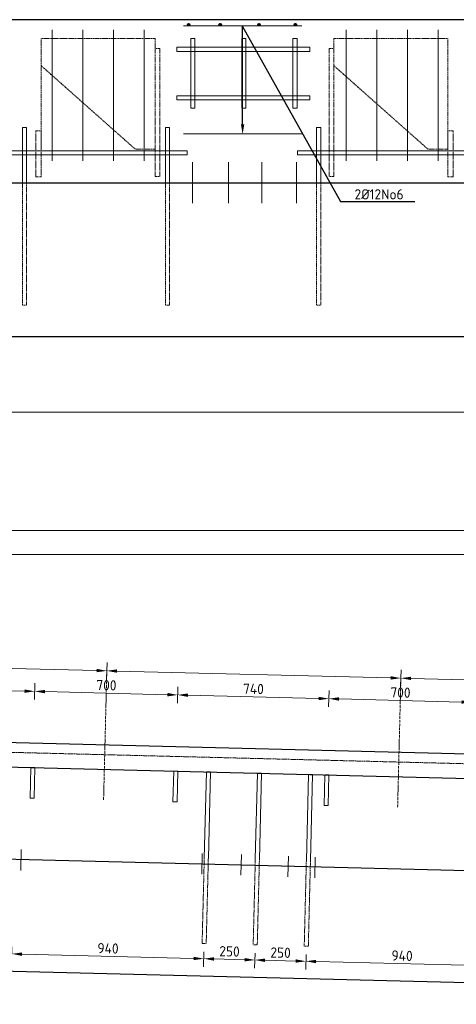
# Model space of a CAD drawing. Header units: millimetres. Extents: x -8028558 to 327273, y -63352 to 83293.
# Tile 166 of 195: x 255739 to 257876, y 4980 to 9795. Entities that reach past the tile are written whole.
import ezdxf
from ezdxf import colors
from ezdxf.entities.mleader import LeaderData, LeaderLine
from ezdxf.math import Vec2, Vec3

# ---------------------------------------------------------------- set-up
doc = ezdxf.new("R2010")
doc.units = ezdxf.units.MM
for name, pattern in [('NLCS-HIDDEN', [4, 2, -2]), ('XX-HART', [13, 4, -2, 1, -2, 4]), ('ZZ-HIDDEN-SO', [4, 2, -2])]:
    doc.linetypes.add(name, pattern=pattern)
for name, color, linetype, lineweight in [('B-CO-BC-BETONVORM-GD', 90, 'Continuous', 25), ('B-CO-BC-BETONVORM-GN', 10, 'ZZ-HIDDEN-SO', 13), ('B-CO-BC-STORTNAAD-GD', 10, 'BC-STORTNAAD', 25), ('B-CO-BC-WAPENING-GD', 130, 'Continuous', 25), ('B-CO-BC-WAPENING_HOOFDWAPENING-G', 170, 'Continuous', 18), ('B-CO-BC-WAPENING_HOOFDWAPENING-GN', 140, 'NLCS-HIDDEN', 13), ('B-CO-SC-STAALVORM-AD', 252, 'Continuous', 18), ('X-XX-AL-HARTLIJN-G', 7, 'XX-HART', 18), ('X-XX-AL-M', 7, 'Continuous', 18), ('X-XX-AL-VERWIJZING-T25', 7, 'Continuous', 25)]:
    doc.layers.add(name, color=color, linetype=linetype, lineweight=lineweight)
doc.styles.add('NLCS-ISO-MM20-T25', font='NLCS-ISO.ttf', dxfattribs={"height": 50})
doc.linetypes.add('BC-STORTNAAD', pattern='A,15,-1,[175,NLCS.SHX,S=1,R=0,X=0,Y=0],-1', length=17)
doc.dimstyles.new('NLCS-MM20-T25-PIJL_L0_H4', dxfattribs={"dimscale": 20, "dimtxt": 2.5, "dimasz": 2.5, "dimexe": 2, "dimexo": 2, "dimgap": 0.7, "dimtad": 1, "dimdec": 0, "dimzin": 0, "dimdsep": 46, "dimtxsty": 'NLCS-ISO-MM20-T25', "dimcen": 0, "dimdle": 2, "dimclrd": 256, "dimclre": 256, "dimclrt": 256, "dimadec": 4, "dimazin": 0, "dimtfac": 1, "dimtdec": 3, "dimtofl": 0, "dimtmove": 0, "dimatfit": 3, "dimfxl": 2, "dimfxlon": 1, "dimtfillclr": 256, "dimtolj": 1, "dimtzin": 0, "dimlwd": -1, "dimlwe": -1, "dimarcsym": 0})
pattern_1 = [(45, (0, 0), (-2.828427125, 2.828427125), []), (45, (0, 2.4284), (-2.828427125, 2.828427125), []), (45, (0, 2.5284), (-2.828427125, 2.828427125), []), (45, (0, 2.6284), (-2.828427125, 2.828427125), [])]

# ---------------------------------------------------------------- blocks, each defined once
blk = doc.blocks.new('*D965')
at = {"layer": 'X-XX-AL-M', "transparency": 16777216}
for p, q in [((242734.8, 7257.1), (242734.8, 7337.1)), ((262309.8, 7257.1), (262309.8, 7337.1)), ((262259.8, 7297.1), (242784.8, 7297.1))]:
    blk.add_line(p, q, dxfattribs=at)
for points in [[(242784.8, 7305.4), (242784.8, 7288.8), (242734.8, 7297.1)], [(262259.8, 7305.4), (262259.8, 7288.8), (262309.8, 7297.1)]]:
    blk.add_solid(points, dxfattribs=at)
at = {"layer": 'X-XX-AL-M', "transparency": 16777216, "insert": (252522.3, 7336.1), "char_height": 50, "attachment_point": 5, "style": 'NLCS-ISO-MM20-T25'}
blk.add_mtext('\\A1;19575', dxfattribs=at)
blk = doc.blocks.new('*D1324')
at = {"layer": 'X-XX-AL-M', "transparency": 16777216}
for p, q in [((245664.4, 7140), (245664.4, 7220)), ((260834.5, 7180), (245714.4, 7180)), ((260884.5, 7140), (260884.5, 7220))]:
    blk.add_line(p, q, dxfattribs=at)
for points in [[(245714.4, 7188.3), (245714.4, 7171.6), (245664.4, 7180)], [(260834.5, 7188.3), (260834.5, 7171.6), (260884.5, 7180)]]:
    blk.add_solid(points, dxfattribs=at)
at = {"layer": 'X-XX-AL-M', "transparency": 16777216, "insert": (253274.5, 7219), "char_height": 50, "attachment_point": 5, "style": 'NLCS-ISO-MM20-T25'}
blk.add_mtext('\\A1;15220', dxfattribs=at)
blk = doc.blocks.new('*D1331')
at = {"layer": 'X-XX-AL-M', "transparency": 16777216}
for p, q in [((257251.1, 6434.7), (257253.1, 6514.6)), ((257901.9, 6458.4), (257302, 6473.4)), ((257950.8, 6417.2), (257952.8, 6497.2))]:
    blk.add_line(p, q, dxfattribs=at)
for points in [[(257302.2, 6481.7), (257301.8, 6465.1), (257252.1, 6474.7)], [(257902.1, 6466.7), (257901.6, 6450.1), (257951.8, 6457.2)]]:
    blk.add_solid(points, dxfattribs=at)
at = {"layer": 'X-XX-AL-M', "transparency": 16777216, "insert": (257602.9, 6504.9), "char_height": 50, "attachment_point": 5, "rotation": 358.5679, "style": 'NLCS-ISO-MM20-T25'}
blk.add_mtext('\\A1;700', dxfattribs=at)
blk = doc.blocks.new('*D1332')
at = {"layer": 'X-XX-AL-M', "transparency": 16777216}
for p, q in [((256511.3, 6453.2), (256513.3, 6533.1)), ((257251.1, 6434.7), (257253.1, 6514.6)), ((257202.1, 6475.9), (256562.3, 6491.9))]:
    blk.add_line(p, q, dxfattribs=at)
for points in [[(256562.5, 6500.2), (256562.1, 6483.6), (256512.3, 6493.2)], [(257202.3, 6484.2), (257201.9, 6467.6), (257252.1, 6474.7)]]:
    blk.add_solid(points, dxfattribs=at)
at = {"layer": 'X-XX-AL-M', "transparency": 16777216, "insert": (256883.1, 6522.9), "char_height": 50, "attachment_point": 5, "rotation": 358.5679, "style": 'NLCS-ISO-MM20-T25'}
blk.add_mtext('\\A1;740', dxfattribs=at)
blk = doc.blocks.new('*D1333')
at = {"layer": 'X-XX-AL-M', "transparency": 16777216}
for p, q in [((255811.5, 6470.7), (255813.5, 6550.6)), ((256462.3, 6494.4), (255862.5, 6509.4)), ((256511.3, 6453.2), (256513.3, 6533.1))]:
    blk.add_line(p, q, dxfattribs=at)
for points in [[(255862.7, 6517.7), (255862.3, 6501.1), (255812.5, 6510.6)], [(256462.5, 6502.7), (256462.1, 6486.1), (256512.3, 6493.2)]]:
    blk.add_solid(points, dxfattribs=at)
at = {"layer": 'X-XX-AL-M', "transparency": 16777216, "insert": (256163.4, 6540.9), "char_height": 50, "attachment_point": 5, "rotation": 358.5679, "style": 'NLCS-ISO-MM20-T25'}
blk.add_mtext('\\A1;700', dxfattribs=at)
blk = doc.blocks.new('*D1334')
at = {"layer": 'X-XX-AL-M', "transparency": 16777216}
for p, q in [((255071.7, 6489.2), (255073.7, 6569.1)), ((255811.5, 6470.7), (255813.5, 6550.6)), ((255762.5, 6511.9), (255122.7, 6527.9))]:
    blk.add_line(p, q, dxfattribs=at)
for points in [[(255122.9, 6536.2), (255122.5, 6519.6), (255072.7, 6529.1)], [(255762.7, 6520.2), (255762.3, 6503.6), (255812.5, 6510.6)]]:
    blk.add_solid(points, dxfattribs=at)
at = {"layer": 'X-XX-AL-M', "transparency": 16777216, "insert": (255443.6, 6558.9), "char_height": 50, "attachment_point": 5, "rotation": 358.5679, "style": 'NLCS-ISO-MM20-T25'}
blk.add_mtext('\\A1;740', dxfattribs=at)
blk = doc.blocks.new('*D968')
at = {"layer": 'X-XX-AL-M', "transparency": 16777216}
for p, q in [((257603.8, 6535.2), (257605.8, 6615.1)), ((258994.4, 6540.4), (257654.8, 6573.9)), ((259043.4, 6499.2), (259045.4, 6579.2))]:
    blk.add_line(p, q, dxfattribs=at)
for points in [[(257655, 6582.2), (257654.6, 6565.6), (257604.8, 6575.2)], [(258994.6, 6548.7), (258994.2, 6532.1), (259044.4, 6539.2)]]:
    blk.add_solid(points, dxfattribs=at)
blk = doc.blocks.new('*D969')
at = {"layer": 'X-XX-AL-M', "transparency": 16777216}
for p, q in [((256164.3, 6571.2), (256166.3, 6651.1)), ((257554.8, 6576.4), (256215.2, 6609.9)), ((257603.8, 6535.2), (257605.8, 6615.1))]:
    blk.add_line(p, q, dxfattribs=at)
for points in [[(256215.5, 6618.2), (256215, 6601.6), (256165.3, 6611.1)], [(257555, 6584.7), (257554.6, 6568.1), (257604.8, 6575.2)]]:
    blk.add_solid(points, dxfattribs=at)
blk = doc.blocks.new('*D970')
at = {"layer": 'X-XX-AL-M', "transparency": 16777216}
for p, q in [((254724.7, 6607.1), (254726.7, 6687.1)), ((256115.3, 6612.4), (254775.7, 6645.9)), ((256164.3, 6571.2), (256166.3, 6651.1))]:
    blk.add_line(p, q, dxfattribs=at)
for points in [[(254775.9, 6654.2), (254775.5, 6637.6), (254725.7, 6647.1)], [(256115.5, 6620.7), (256115.1, 6604.1), (256165.3, 6611.1)]]:
    blk.add_solid(points, dxfattribs=at)
blk = doc.blocks.new('*D1313')
at = {"layer": 'X-XX-AL-M', "transparency": 16777216}
for p, q in [((255701.2, 5260.7), (255699.4, 5186.9)), ((255750.4, 5225.7), (256590.1, 5204.7)), ((256640.9, 5237.2), (256639.1, 5163.4))]:
    blk.add_line(p, q, dxfattribs=at)
for points in [[(255750.6, 5234), (255750.2, 5217.3), (255700.4, 5226.9)], [(256590.3, 5213), (256589.9, 5196.4), (256640.1, 5203.4)]]:
    blk.add_solid(points, dxfattribs=at)
at = {"layer": 'X-XX-AL-M', "transparency": 16777216, "insert": (256171.2, 5254.2), "char_height": 50, "attachment_point": 5, "rotation": 358.5679, "style": 'NLCS-ISO-MM20-T25'}
blk.add_mtext('\\A1;940', dxfattribs=at)
blk = doc.blocks.new('*D1314')
at = {"layer": 'X-XX-AL-M', "transparency": 16777216}
for p, q in [((256640.9, 5237.2), (256639.1, 5163.4)), ((256690.1, 5202.2), (256840, 5198.4)), ((256890.9, 5231), (256889, 5157.2))]:
    blk.add_line(p, q, dxfattribs=at)
for points in [[(256690.3, 5210.5), (256689.9, 5193.9), (256640.1, 5203.4)], [(256840.2, 5206.8), (256839.8, 5190.1), (256890, 5197.2)]]:
    blk.add_solid(points, dxfattribs=at)
at = {"layer": 'X-XX-AL-M', "transparency": 16777216, "insert": (256766, 5239.3), "char_height": 50, "attachment_point": 5, "rotation": 358.5679, "style": 'NLCS-ISO-MM20-T25'}
blk.add_mtext('\\A1;250', dxfattribs=at)
blk = doc.blocks.new('*D1315')
at = {"layer": 'X-XX-AL-M', "transparency": 16777216}
for p, q in [((256890.9, 5231), (256889, 5157.2)), ((257140.8, 5224.7), (257138.9, 5151)), ((256940, 5195.9), (257090, 5192.2))]:
    blk.add_line(p, q, dxfattribs=at)
for points in [[(256940.2, 5204.3), (256939.8, 5187.6), (256890, 5197.2)], [(257090.2, 5200.5), (257089.7, 5183.9), (257139.9, 5190.9)]]:
    blk.add_solid(points, dxfattribs=at)
at = {"layer": 'X-XX-AL-M', "transparency": 16777216, "insert": (257016, 5233.1), "char_height": 50, "attachment_point": 5, "rotation": 358.5679, "style": 'NLCS-ISO-MM20-T25'}
blk.add_mtext('\\A1;250', dxfattribs=at)
blk = doc.blocks.new('*D1316')
at = {"layer": 'X-XX-AL-M', "transparency": 16777216}
for p, q in [((257140.8, 5224.7), (257138.9, 5151)), ((258080.5, 5201.2), (258078.6, 5127.5)), ((257189.9, 5189.7), (258029.7, 5168.7))]:
    blk.add_line(p, q, dxfattribs=at)
for points in [[(257190.1, 5198), (257189.7, 5181.4), (257139.9, 5190.9)], [(258029.9, 5177), (258029.5, 5160.4), (258079.6, 5167.4)]]:
    blk.add_solid(points, dxfattribs=at)
at = {"layer": 'X-XX-AL-M', "transparency": 16777216, "insert": (257610.8, 5218.2), "char_height": 50, "attachment_point": 5, "rotation": 358.5679, "style": 'NLCS-ISO-MM20-T25'}
blk.add_mtext('\\A1;940', dxfattribs=at)

msp = doc.modelspace()

# ---------------------------------------------------------------- hatches: boundary and pattern name
at = {"layer": 'B-CO-SC-STAALVORM-AD'}
h = msp.add_hatch(dxfattribs=at)
h.set_pattern_fill('ACO-STAAL', color=256, pattern_type=2)
h.set_pattern_definition(pattern_1)
h.paths.add_polyline_path([(256571.8, 9770.9, 1), (256559.8, 9770.9, 1)])
h = msp.add_hatch(dxfattribs=at)
h.set_pattern_fill('ACO-STAAL', color=256, pattern_type=2)
h.set_pattern_definition(pattern_1)
h.paths.add_polyline_path([(256726.5, 9770.9, 1), (256714.5, 9770.9, 1)])
h = msp.add_hatch(dxfattribs=at)
h.set_pattern_fill('ACO-STAAL', color=256, pattern_type=2)
h.set_pattern_definition(pattern_1)
h.paths.add_polyline_path([(256916.5, 9770.9, 1), (256904.5, 9770.9, 1)])
h = msp.add_hatch(dxfattribs=at)
h.set_pattern_fill('ACO-STAAL', color=256, pattern_type=2)
h.set_pattern_definition(pattern_1)
h.paths.add_polyline_path([(257094.8, 9770.9, 1), (257082.8, 9770.9, 1)])

# ---------------------------------------------------------------- linework, layer by layer
at = {"layer": 'B-CO-BC-BETONVORM-GD', "flags": 128}
for points in [[(262329.6, 9794.7), (243104.6, 9794.7)], [(262329.6, 8994.7), (242955.6, 8994.7)], [(244180.6, 8246.4), (262329.6, 8246.4)], [(244914.4, 7875.3), (262329.6, 7876.9)], [(244935.4, 7875.3), (262329.6, 7876.9)], [(245640.4, 6512.5), (260730.2, 6135.3)], [(242729.6, 6465.3), (260928.8, 6010.3)], [(262109.8, 4980.5), (242704.6, 5465.6)]]:
    msp.add_lwpolyline(points, dxfattribs=at)
at = {"layer": 'B-CO-BC-BETONVORM-GN', "flags": 128}
msp.add_lwpolyline([(245630.6, 6464), (260884.6, 6082.7)], dxfattribs=at)
at = {"layer": 'B-CO-BC-STORTNAAD-GD', "flags": 128}
msp.add_lwpolyline([(242718.4, 6015.4), (261959.6, 5534.4)], dxfattribs=at)
at = {"layer": 'B-CO-BC-WAPENING-GD'}
for centre in [(256565.8, 9770.9), (256720.5, 9770.9), (256910.5, 9770.9), (257088.8, 9770.9)]:
    msp.add_circle(centre, 6, dxfattribs=at)
at = {"layer": 'B-CO-BC-WAPENING_HOOFDWAPENING-G', "flags": 128}
for points in [[(255897.4, 9104.2), (255897.4, 9745.8)], [(256047.4, 9104.2), (256047.4, 9745.8)], [(256197.4, 9104.2), (256197.4, 9745.8)], [(256347.4, 9104.2), (256347.4, 9745.8)], [(257119.6, 9764.8), (256540.7, 9764.8)], [(257337.4, 9104.2), (257337.4, 9745.8)], [(257487.4, 9104.2), (257487.4, 9745.8)], [(257637.4, 9104.2), (257637.4, 9745.8)], [(257787.4, 9104.2), (257787.4, 9745.8)], [(255772.6, 9268.3), (255752.6, 9268.3)], [(255752.6, 9268.3), (255752.6, 8998.3)], [(255772.6, 9268.3), (255772.6, 8998.3)], [(256472.4, 9268.3), (256452.4, 9268.3)], [(256452.4, 9268.3), (256452.4, 8998.3)], [(256472.4, 9268.3), (256472.4, 8998.3)], [(257212.6, 9268.3), (257192.6, 9268.3)], [(257192.6, 9268.3), (257192.6, 8998.3)], [(257212.6, 9268.3), (257212.6, 8998.3)], [(257119.6, 9237.1), (256540.7, 9237.1)], [(256585.6, 9098.3), (256585.6, 8898.3)], [(256761.1, 9098.3), (256761.1, 8898.3)], [(256923.8, 9098.3), (256923.8, 8898.3)], [(257094.4, 9098.3), (257094.4, 8898.3)], [(255789.5, 5988.7), (255793.2, 6138.7)], [(255793.2, 6138.7), (255813.2, 6138.2)], [(255809.4, 5988.2), (255813.2, 6138.2)], [(256489.2, 5971.2), (256493, 6121.2)], [(256493, 6121.2), (256513, 6120.7)], [(256509.2, 5970.7), (256513, 6120.7)], [(256642.4, 5695.6), (256652.9, 6117.2)], [(256652.9, 6117.2), (256672.9, 6116.7)], [(256662.4, 5695.1), (256672.9, 6116.7)], [(256892.3, 5689.4), (256902.9, 6110.9)], [(256902.9, 6110.9), (256922.9, 6110.4)], [(256912.3, 5688.9), (256922.9, 6110.4)], [(257142.2, 5683.1), (257152.8, 6104.7)], [(257152.8, 6104.7), (257172.8, 6104.2)], [(257162.2, 5682.6), (257172.8, 6104.2)], [(257229, 5952.7), (257232.8, 6102.7)], [(257232.8, 6102.7), (257252.7, 6102.2)], [(257249, 5952.2), (257252.7, 6102.2)], [(255789.5, 5988.7), (255809.4, 5988.2)], [(256489.2, 5971.2), (256509.2, 5970.7)], [(257229, 5952.7), (257249, 5952.2)], [(255744.3, 5635.2), (255746.8, 5736.6)], [(256629.8, 5616.9), (256632.3, 5718.3)], [(256821.5, 5611.4), (256824.1, 5712.8)], [(257051.8, 5603.9), (257054.3, 5705.2)], [(257183.1, 5599.2), (257185.6, 5700.6)]]:
    msp.add_lwpolyline(points, dxfattribs=at)
at = {"layer": 'B-CO-BC-WAPENING_HOOFDWAPENING-G'}
for points in [[(256596.6, 9702.4), (256576.6, 9702.4), (256576.6, 9362.4), (256596.6, 9362.4)], [(256846.6, 9702.4), (256826.6, 9702.4), (256826.6, 9362.4), (256846.6, 9362.4)], [(257096.6, 9702.4), (257076.6, 9702.4), (257076.6, 9362.4), (257096.6, 9362.4)], [(257158.5, 9659.8), (256508.5, 9659.8), (256508.5, 9639.8), (257158.5, 9639.8)], [(257158.5, 9422.3), (256508.5, 9422.3), (256508.5, 9402.3), (257158.5, 9402.3)], [(256559.4, 9153.3), (255659.4, 9153.3), (255659.4, 9133.3), (256559.4, 9133.3)], [(257999.4, 9153.3), (257099.4, 9153.3), (257099.4, 9133.3), (257999.4, 9133.3)]]:
    msp.add_lwpolyline(points, close=True, dxfattribs=at)
at = {"layer": 'B-CO-BC-WAPENING_HOOFDWAPENING-GN', "flags": 128}
for points in [[(256402.3, 9702.6), (255843.7, 9702.6)], [(255843.7, 9702.6), (255843.7, 9161.3)], [(256402.3, 9653.9), (256402.3, 9702.6)], [(257276.4, 9653.9), (257276.4, 9702.6)], [(257276.4, 9702.6), (257835, 9702.6)], [(257835, 9702.6), (257835, 9161.3)], [(256305, 9161.3), (255843.7, 9570.1)], [(257737.7, 9161.3), (257276.4, 9570.1)], [(256402.3, 9161.3), (256305, 9161.3)], [(257835, 9161.3), (257737.7, 9161.3)], [(255752.6, 8398.3), (255752.6, 8998.3)], [(255772.6, 8998.3), (255772.6, 8398.3)], [(256452.4, 8398.3), (256452.4, 8998.3)], [(256472.4, 8998.3), (256472.4, 8398.3)], [(257192.6, 8398.3), (257192.6, 8998.3)], [(257212.6, 8998.3), (257212.6, 8398.3)], [(255772.6, 8398.3), (255752.6, 8398.3)], [(256472.4, 8398.3), (256452.4, 8398.3)], [(257212.6, 8398.3), (257192.6, 8398.3)], [(256642.4, 5695.6), (256631.9, 5277.5)], [(256662.4, 5695.1), (256651.9, 5277)], [(256892.3, 5689.4), (256881.9, 5271.2)], [(256912.3, 5688.9), (256901.9, 5270.7)], [(257142.2, 5683.1), (257131.8, 5265)], [(257162.2, 5682.6), (257151.8, 5264.5)], [(256631.9, 5277.5), (256651.9, 5277)], [(256881.9, 5271.2), (256901.9, 5270.7)], [(257131.8, 5265), (257151.8, 5264.5)]]:
    msp.add_lwpolyline(points, dxfattribs=at)
at = {"layer": 'B-CO-BC-WAPENING_HOOFDWAPENING-GN'}
for points in [[(256424.6, 9027.9), (256402.3, 9027.9), (256402.3, 9653.9), (256424.6, 9653.9)], [(257254.1, 9027.9), (257276.4, 9027.9), (257276.4, 9653.9), (257254.1, 9653.9)], [(255843.7, 9251.7), (255818.4, 9251.7), (255818.4, 9025.8), (255843.7, 9025.8)], [(257835, 9251.7), (257860.3, 9251.7), (257860.3, 9025.8), (257835, 9025.8)]]:
    msp.add_lwpolyline(points, close=True, dxfattribs=at)
at = {"layer": 'X-XX-AL-HARTLIJN-G', "flags": 128}
for points in [[(256149.5, 5979.7), (256165.3, 6611.2)], [(257589, 5943.7), (257604.8, 6575.2)]]:
    msp.add_lwpolyline(points, dxfattribs=at)

# ---------------------------------------------------------------- dimensions: what is measured, and where the dimension line sits
at = {"layer": 'X-XX-AL-M'}
for base, p1, p2, picture, middle in [((242734.8, 7297.1), (262309.8, 6811.5), (242734.8, 6693.9), '*D965', (252522.3, 7336.1)), ((245664.4, 7180), (260884.5, 6160), (245664.4, 6562), '*D1324', (253274.5, 7219))]:
    dim = msp.add_linear_dim(base=base, p1=p1, p2=p2, dimstyle='NLCS-MM20-T25-PIJL_L0_H4', dxfattribs=at)
    dim.commit()
    dim.dimension.update_dxf_attribs({"geometry": picture, "text_midpoint": middle})
for base, p1, p2, picture, middle in [((254725.7, 6647.1), (256153.2, 6129.7), (254713.7, 6165.7), '*D970', (255445.5, 6629.1)), ((256165.3, 6611.1), (257592.8, 6093.7), (256153.2, 6129.7), '*D969', (256885, 6593.1)), ((257604.8, 6575.2), (259032.3, 6057.7), (257592.8, 6093.7), '*D968', (258324.6, 6557.2))]:
    dim = msp.add_linear_dim(base=base, p1=p1, p2=p2, angle=358.5679, text=' ', dimstyle='NLCS-MM20-T25-PIJL_L0_H4', dxfattribs=at)
    dim.commit()
    dim.dimension.update_dxf_attribs({"geometry": picture, "text_midpoint": middle})
for base, p1, p2, angle, picture, middle in [((255072.7, 6529.1), (255803.2, 6138.4), (255063.4, 6156.9), 358.5679, '*D1334', (255443.6, 6558.9)), ((255812.5, 6510.6), (256503, 6120.9), (255803.2, 6138.4), 358.5679, '*D1333', (256163.4, 6540.9)), ((256512.3, 6493.2), (257242.8, 6102.4), (256503, 6120.9), 358.5679, '*D1332', (256883.1, 6522.9)), ((257252.1, 6474.7), (257942.5, 6085), (257242.8, 6102.4), 358.5679, '*D1331', (257602.9, 6504.9)), ((256640.1, 5203.4), (255702.2, 5300.7), (256641.9, 5277.2), 178.5679, '*D1313', (256171.2, 5254.2)), ((256890, 5197.2), (256641.9, 5277.2), (256891.9, 5271), 178.5679, '*D1314', (256766, 5239.3)), ((257139.9, 5190.9), (256891.9, 5271), (257141.8, 5264.7), 178.5679, '*D1315', (257016, 5233.1)), ((258079.6, 5167.4), (257141.8, 5264.7), (258081.5, 5241.2), 178.5679, '*D1316', (257610.8, 5218.2))]:
    dim = msp.add_linear_dim(base=base, p1=p1, p2=p2, angle=angle, dimstyle='NLCS-MM20-T25-PIJL_L0_H4', dxfattribs=at)
    dim.commit()
    dim.dimension.update_dxf_attribs({"geometry": picture, "text_midpoint": middle})

# ---------------------------------------------------------------- leaders
at = {"layer": 'X-XX-AL-VERWIJZING-T25'}
ml = msp.add_multileader_mtext('Standard', dxfattribs=at)
ml.set_content('2Ø12No6', color=256, style='NLCS-ISO-MM20-T25')
ml.set_leader_properties(color=256, linetype='ByLayer', lineweight=-1)
ml.build(insert=Vec2(0, 0))
ml.multileader.update_dxf_attribs({"text_left_attachment_type": 5, "text_right_attachment_type": 5, "dogleg_length": 50, "arrow_head_size": 50})
ctx = ml.context
ctx.base_point, ctx.char_height, ctx.arrow_head_size, ctx.landing_gap_size, ctx.plane_origin = Vec3(257359.9, 8905.9), 50, 50, 18, Vec3(256830.1, 9233.4)
ctx.left_attachment, ctx.right_attachment = 5, 5
notes = []
notes.append((ctx, [(0, (1, 1, 0), (257309.9, 8905.9), (1, 0), 50, [(1, [(256830.1, 9233.4), (256830.1, 9761.2)], 0, [])])]))
ctx.mtext.insert, ctx.mtext.flow_direction = Vec3(257377.9, 8965.9), 5
for ctx, leaders in notes:
    for number, flags, end, landing, length, lines in leaders:
        leader = LeaderData()
        leader.index, (leader.has_last_leader_line, leader.has_dogleg_vector, leader.attachment_direction) = number, flags
        leader.last_leader_point, leader.dogleg_vector, leader.dogleg_length = Vec3(end), Vec3(landing), length
        for number, points, colour, breaks in lines:
            line = LeaderLine()
            line.index, line.vertices, line.color, line.breaks = number, Vec3.list(points), colors.encode_raw_color(colour), breaks
            leader.lines.append(line)
        ctx.leaders.append(leader)

doc.saveas('drawing.dxf')
